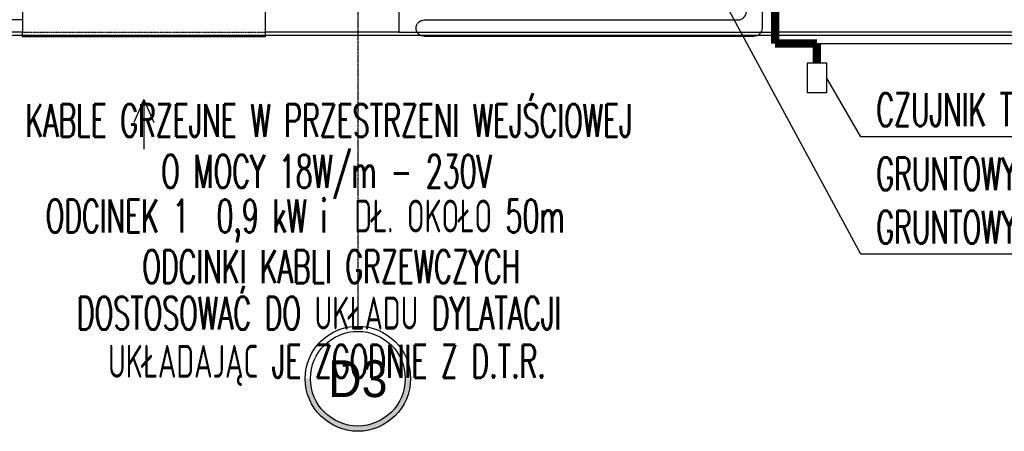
# Model space of a CAD drawing. Header units: inches. Extents: x 788 to 26783, y -4103 to 21.
# Tile 28 of 101: x 4487 to 5086, y -4103 to -3853. Entities that reach past the tile are written whole.
import ezdxf
from ezdxf.enums import TextEntityAlignment as Align

# ---------------------------------------------------------------- set-up
doc = ezdxf.new("R2010")
doc.units = ezdxf.units.IN
doc.header["$MEASUREMENT"] = 0
for name, pattern in [('CENTER', [2, 1.25, -0.25, 0.25, -0.25]), ('DASHED', [0.75, 0.5, -0.25]), ('DASHED2', [0.375, 0.25, -0.125])]:
    doc.linetypes.add(name, pattern=pattern)
for name, color, linetype in [('E35', 6, 'Continuous'), ('Fas-metal-widok', 8, 'Continuous'), ('Ins-went', 141, 'Continuous'), ('Os-osie glowne', 1, 'CENTER'), ('Os-osie-opis', 2, 'Continuous'), ('Sc-izolacja term-styropian', 151, 'STYROPIAN-KA'), ('Sc-kamien', 31, 'Continuous'), ('W-idok', 8, 'Continuous'), ('W-idok nad', 5, 'DASHED2')]:
    doc.layers.add(name, color=color, linetype=linetype)
doc.styles.add('dwg_opis duży', font='ARIAL.TTF', dxfattribs={"width": 0.9})
doc.styles.add('ROMANSOPIS', font='ROMANS.SHX', dxfattribs={"width": 0.8, "height": 20})
doc.linetypes.add('BATTING', pattern='A,0.0001,-0.1,[134,ltypeshp.shx,S=0.1,R=0,X=-0.1,Y=0],-0.2,[134,ltypeshp.shx,S=0.1,R=180,X=0.1,Y=0],-0.1', length=0.4001)
doc.linetypes.add('STYROPIAN-KA', pattern='A,0.0001,-0.1,[135,ltypeshp.shx,S=0.1,R=0,X=-0.1,Y=0],0,[135,ltypeshp.shx,S=0.1,R=180,X=0.1,Y=0],-0.1', length=0.2001)

# ---------------------------------------------------------------- blocks, each defined once
blk = doc.blocks.new('_opis_osi_liczbowy')
blk.add_hatch(color=256).paths.add_polyline_path([(32, 32), (32, 28.8, -1), (32, -28.8), (32, -32, 1)])
for radius in [32, 28.8]:
    blk.add_circle((32, 0), radius)
at = {"style": 'dwg_opis duży', "width": 0.9}
blk.add_attdef('AXNAMEH', text='', height=22.4, rotation=90, dxfattribs=at).set_placement((32, 0), align=Align.MIDDLE_CENTER)
blk = doc.blocks.new('_STRZAŁKA_WENT')
for q in [(-6.02, -14.01), (0, -30.24), (6.02, -14.01)]:
    blk.add_line((0, 0), q)

msp = doc.modelspace()

# ---------------------------------------------------------------- linework, layer by layer
at = {"layer": 'E35'}
for p, q in [((4998.92, -3995.21), (4900.43, -3812.69)), ((4998.92, -3923.78), (4978.15, -3888.06)), ((5326.08, -3923.78), (4998.92, -3923.78)), ((5326.08, -3995.21), (4998.92, -3995.21))]:
    msp.add_line(p, q, dxfattribs=at)
at = {"layer": 'E35', "ltscale": 0.2}
for p, q in [((4978.15, -3879.06), (4966.15, -3879.06)), ((4966.15, -3879.06), (4966.15, -3897.06)), ((4978.15, -3897.06), (4978.15, -3879.06)), ((4978.15, -3897.06), (4966.15, -3897.06))]:
    msp.add_line(p, q, dxfattribs=at)
at = {"layer": 'E35', "const_width": 5}
for points in [[(4946.75, -3867.03), (4946.75, -3767.76)], [(4946.75, -3867.03), (4972.15, -3867.03)], [(4972.15, -3879.06), (4972.15, -3867.03)]]:
    msp.add_lwpolyline(points, dxfattribs=at)
at = {"layer": 'E35'}
msp.add_lwpolyline([(4938.76, -3776.22), (4938.76, -3857.69, -0.414214), (4933.76, -3862.69), (4733.32, -3862.69, -1), (4733.32, -3852.69), (4924.22, -3852.69, 1), (4924.22, -3842.69)], format="xyb", dxfattribs=at)
at = {"layer": 'Fas-metal-widok', "linetype": 'DASHED', "ltscale": 0.5}
msp.add_lwpolyline([(4221.93, -3862.03), (5105.93, -3862.03)], dxfattribs=at)
at = {"layer": 'Os-osie glowne'}
msp.add_lwpolyline([(4692.93, -2460.03), (4692.93, -4022.92)], dxfattribs=at)
at = {"layer": 'Os-osie-opis'}
msp.add_lwpolyline([(4692.93, -4022.92), (4692.93, -4038.92)], dxfattribs=at)
at = {"layer": 'Sc-izolacja term-styropian', "linetype": 'BATTING', "ltscale": 0.35}
msp.add_line((4488.93, -3852.53), (4332.93, -3852.53), dxfattribs=at)
at = {"layer": 'Sc-izolacja term-styropian', "linetype": 'ByBlock'}
for p, q in [((4488.93, -3860.03), (4332.93, -3860.03)), ((4717.93, -3860.03), (4636.64, -3860.03)), ((5263.93, -3860.03), (4947.93, -3860.03))]:
    msp.add_line(p, q, dxfattribs=at)
for points in [[(4717.93, -3763.03), (4717.93, -3860.03)], [(4947.93, -3763.03), (4947.93, -3860.03)], [(4488.93, -3845.03), (4488.93, -3860.03)], [(4636.64, -3845.03), (4636.64, -3860.03)]]:
    msp.add_lwpolyline(points, dxfattribs=at)
at = {"layer": 'Sc-kamien'}
msp.add_lwpolyline([(4947.93, -3860.03), (4947.93, -3867.03), (5270.93, -3867.03)], dxfattribs=at)
at = {"layer": 'W-idok', "linetype": 'DASHED', "ltscale": 0.3}
msp.add_lwpolyline([(4488.93, -3860.03), (4636.64, -3860.03)], dxfattribs=at)
at = {"layer": 'W-idok'}
msp.add_lwpolyline([(4636.64, -3860.03), (4636.64, -3863.03), (4488.93, -3863.03), (4488.93, -3860.03)], dxfattribs=at)
at = {"layer": 'W-idok nad'}
msp.add_lwpolyline([(4717.93, -3860.03), (4947.93, -3860.03)], dxfattribs=at)

# ---------------------------------------------------------------- block references
at = {"layer": 'Ins-went', "xscale": -1}
msp.add_blockref('_STRZAŁKA_WENT', (4562.78, -3901), dxfattribs=at)
at = {"layer": 'Os-osie-opis'}
ref = msp.add_blockref('_opis_osi_liczbowy', (4692.93, -4038.92), dxfattribs=dict(at, rotation=270))
ref.add_attrib('AXNAMEH', 'D3', dxfattribs={"layer": '0', "height": 22.4, "style": 'dwg_opis duży', "width": 0.9}).set_placement((4692.93, -4070.91), align=Align.MIDDLE_CENTER)

# ---------------------------------------------------------------- texts
at = {"layer": 'E35', "style": 'ROMANSOPIS', "width": 0.6}
for s, p in [('CZUJNIK TEMPERATURY POWIETRZA', (5008.29, -3917.32)), ('KABLE GRZEJNE W PRZESTRZENI WEJŚCIOWEJ', (4490.8, -3923.82)), ('O MOCY 18W/m - 230V', (4573.34, -3954.75)), ('GRUNTOWY CZUJNIK TEMPERATURY', (5008.29, -3956.27)), ('ODCINEK 1  0,9 kW i  DŁ. OKOŁO 50m', (4503.08, -3981.97)), ('GRUNTOWY CZUJNIK WILGOTNOŚCI', (5008.29, -3988.76)), ('ODCINKI KABLI GRZEWCZYCH', (4561.87, -4012.71)), ('DOSTOSOWAĆ DO UKŁADU DYLATACJI', (4522.06, -4041.03)), ('UKŁADAJĄC JE ZGODNIE Z D.T.R.', (4540.97, -4070.35))]:
    msp.add_text(s, height=20, dxfattribs=at).set_placement(p)

doc.saveas('drawing.dxf')
